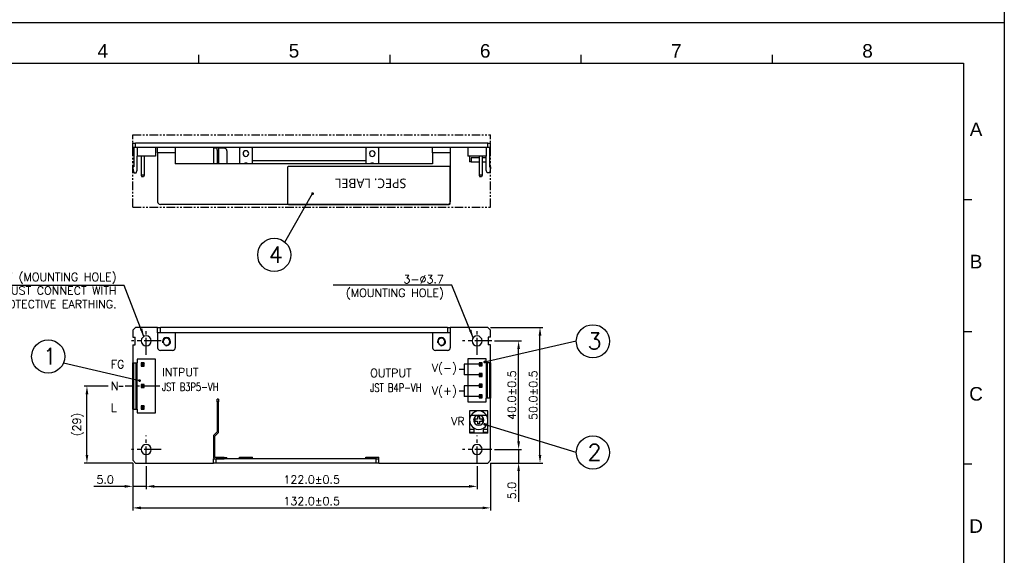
# Model space of a CAD drawing. Extents: x 210 to 804, y -840 to 420.
# Tile 28 of 50: x 441 to 804, y -196 to 1. Entities that reach past the tile are written whole.
import ezdxf
from ezdxf.enums import TextEntityAlignment as Align

# ---------------------------------------------------------------- set-up
doc = ezdxf.new("R2010")
doc.units = 0
doc.header["$LTSCALE"] = 0.5
doc.linetypes.add('CENTER', pattern=[2, 1.25, -0.25, 0.25, -0.25])
doc.linetypes.add('PHANTOM2', pattern=[1.25, 0.625, -0.125, 0.125, -0.125, 0.125, -0.125])
doc.layers.get('0').update_dxf_attribs({"linetype": 'CONTINUOUS'})
doc.layers.get('Defpoints').update_dxf_attribs({"linetype": 'CONTINUOUS'})
for name, color, linetype in [('02___PRT_ALL_AXES', 7, 'CONTINUOUS'), ('1', 1, 'CONTINUOUS'), ('c', 4, 'CENTER'), ('DIM', 7, 'CONTINUOUS'), ('PAPER', 7, 'CONTINUOUS')]:
    doc.layers.add(name, color=color, linetype=linetype)
doc.styles.add('ARIAL', font='ARIAL.TTF')
doc.styles.add('SIMPLEX', font='SIMPLEX.shx')
doc.styles.add('微軟正黑體', font='MSJH.ttf')
doc.dimstyles.get("Standard").update_dxf_attribs({"dimtxt": 3, "dimasz": 3, "dimexe": 1.25, "dimexo": 1, "dimgap": 1, "dimtad": 1, "dimdec": 1, "dimzin": 0, "dimdsep": 46, "dimtxsty": 'STANDARD', "dimcen": 0.5, "dimclrd": 2, "dimclre": 2, "dimclrt": 2, "dimadec": 0, "dimazin": 0, "dimtfac": 1, "dimtdec": 1, "dimtmove": 0, "dimatfit": 3, "dimfxl": 1, "dimtolj": 1, "dimtzin": 0, "dimarcsym": 0})
doc.dimstyles.new('STANDARD$0', dxfattribs={"dimtxt": 3, "dimasz": 3, "dimexe": 1, "dimexo": 1, "dimgap": 1, "dimtad": 1, "dimdec": 1, "dimzin": 0, "dimdsep": 46, "dimtxsty": 'STANDARD', "dimcen": -0.5, "dimclrd": 2, "dimclre": 2, "dimclrt": 2, "dimadec": 1, "dimazin": 0, "dimtfac": 1, "dimtdec": 1, "dimtmove": 0, "dimatfit": 3, "dimfxl": 1, "dimtolj": 1, "dimtzin": 0, "dimarcsym": 0})

# ---------------------------------------------------------------- blocks, each defined once
blk = doc.blocks.new('A2')
at = {"layer": 'PAPER', "color": 4}
for p, q in [((210, 420), (804, 420)), ((804, 420), (804, 0)), ((210, 0), (804, 0))]:
    blk.add_line(p, q, dxfattribs=at)
at = {"layer": 'PAPER', "color": 2}
for p, q in [((507, 405), (507, 408)), ((577.5, 405), (577.5, 408)), ((648, 405), (648, 408)), ((718.5, 405), (718.5, 408)), ((789, 354.75), (792, 354.75)), ((789, 306), (792, 306)), ((789, 257.25), (792, 257.25))]:
    blk.add_line(p, q, dxfattribs=at)
at = {"layer": 'PAPER', "color": 3}
for p, q in [((225, 405), (789, 405)), ((789, 405), (789, 15))]:
    blk.add_line(p, q, dxfattribs=at)
at = {"style": 'ARIAL'}
for tag, height, p in [('TITLE', 4.5, (749.84, 40.88)), ('XXXXXXXXXX', 4, (749.84, 24.46))]:
    blk.add_attdef(tag, text='', height=height, dxfattribs=at).set_placement(p, align=Align.CENTER)
for tag, p, height in [('V', (625.66, 30.86), 2), ('00', (779.83, 20.28), 4), ('mm', (631.88, 16.46), 2.5), ('ADP-XX', (656.66, 16.15), 2.5), ('2_____2', (724.26, 16.66), 2.5), ("XX/XX'XX", (760.13, 16.14), 2.5), ('--', (612.88, 16.26), 2.5)]:
    blk.add_attdef(tag, p, '', height=height, dxfattribs=at)
at = {"layer": 'PAPER', "color": 1, "style": 'ARIAL'}
for s, p in [('4', (471.56, 409.5)), ('5', (542.06, 409.5)), ('6', (612.56, 409.5)), ('7', (683.06, 409.5)), ('8', (753.56, 409.5)), ('A', (793.58, 380.59)), ('B', (793.58, 331.84)), ('C', (793.58, 283.09)), ('D', (793.58, 234.34))]:
    blk.add_text(s, height=5, dxfattribs=at).set_placement(p, align=Align.MIDDLE)
blk = doc.blocks.new('*D109')
at = {"layer": 'Defpoints', "color": 0}
for p in [(482.59, -161.42), (487.59, -162.53), (482.59, -171.02)]:
    blk.add_point(p, dxfattribs=at)
at = {"layer": 'DIM', "lineweight": -2}
for p, q in [((482.59, -162.42), (482.59, -172.02)), ((487.59, -163.53), (487.59, -172.02)), ((479.59, -171.02), (468.3, -171.02)), ((487.59, -171.02), (482.59, -171.02)), ((490.59, -171.02), (493.59, -171.02))]:
    blk.add_line(p, q, dxfattribs=at)
at = {"layer": 'DIM'}
for points in [[(479.59, -170.52), (479.59, -171.52), (482.59, -171.02)], [(490.59, -170.52), (490.59, -171.52), (487.59, -171.02)]]:
    blk.add_solid(points, dxfattribs=at)
at = {"layer": 'DIM', "insert": (472.44, -168.52), "char_height": 3, "attachment_point": 5, "style": 'SIMPLEX'}
blk.add_mtext('\\A1;5.0', dxfattribs=at)
blk = doc.blocks.new('*D110')
at = {"layer": 'Defpoints', "color": 0}
for p in [(487.59, -162.53), (609.59, -162.53), (609.59, -171.02)]:
    blk.add_point(p, dxfattribs=at)
at = {"layer": 'DIM', "lineweight": -2}
for p, q in [((487.59, -163.53), (487.59, -172.02)), ((609.59, -163.53), (609.59, -172.02)), ((490.59, -171.02), (606.59, -171.02))]:
    blk.add_line(p, q, dxfattribs=at)
at = {"layer": 'DIM'}
for points in [[(490.59, -170.52), (490.59, -171.52), (487.59, -171.02)], [(606.59, -170.52), (606.59, -171.52), (609.59, -171.02)]]:
    blk.add_solid(points, dxfattribs=at)
at = {"layer": 'DIM', "insert": (548.59, -168.52), "char_height": 3, "attachment_point": 5, "style": 'SIMPLEX'}
blk.add_mtext('\\A1;122.0%%P0.5', dxfattribs=at)
blk = doc.blocks.new('*D111')
at = {"layer": 'Defpoints', "color": 0}
for p in [(482.59, -161.42), (614.59, -161.42), (614.59, -178.95)]:
    blk.add_point(p, dxfattribs=at)
at = {"layer": 'DIM', "lineweight": -2}
for p, q in [((482.59, -162.42), (482.59, -179.95)), ((614.59, -162.42), (614.59, -179.95)), ((485.59, -178.95), (611.59, -178.95))]:
    blk.add_line(p, q, dxfattribs=at)
at = {"layer": 'DIM'}
for points in [[(485.59, -178.45), (485.59, -179.45), (482.59, -178.95)], [(611.59, -178.45), (611.59, -179.45), (614.59, -178.95)]]:
    blk.add_solid(points, dxfattribs=at)
at = {"layer": 'DIM', "insert": (548.59, -176.45), "char_height": 3, "attachment_point": 5, "style": 'SIMPLEX'}
blk.add_mtext('\\A1;132.0%%P0.5', dxfattribs=at)
blk = doc.blocks.new('*D112')
at = {"layer": 'Defpoints', "color": 0}
for p in [(615.03, -157.42), (613.59, -162.42), (624.9, -162.42)]:
    blk.add_point(p, dxfattribs=at)
at = {"layer": 'DIM', "lineweight": -2}
for p, q in [((624.9, -154.42), (624.9, -151.42)), ((616.03, -157.42), (625.9, -157.42)), ((624.9, -157.42), (624.9, -162.42)), ((614.59, -162.42), (625.9, -162.42)), ((624.9, -165.42), (624.9, -176.71))]:
    blk.add_line(p, q, dxfattribs=at)
at = {"layer": 'DIM'}
for points in [[(624.4, -154.42), (625.4, -154.42), (624.9, -157.42)], [(624.4, -165.42), (625.4, -165.42), (624.9, -162.42)]]:
    blk.add_solid(points, dxfattribs=at)
at = {"layer": 'DIM', "insert": (622.4, -172.57), "char_height": 3, "attachment_point": 5, "rotation": 90, "style": 'SIMPLEX'}
blk.add_mtext('\\A1;5.0', dxfattribs=at)
blk = doc.blocks.new('*D113')
at = {"layer": 'Defpoints', "color": 0}
for p in [(615.03, -117.42), (624.9, -117.42), (615.03, -157.42)]:
    blk.add_point(p, dxfattribs=at)
at = {"layer": 'DIM', "lineweight": -2}
for p, q in [((616.03, -117.42), (625.9, -117.42)), ((624.9, -154.42), (624.9, -120.42)), ((616.03, -157.42), (625.9, -157.42))]:
    blk.add_line(p, q, dxfattribs=at)
at = {"layer": 'DIM'}
for points in [[(624.4, -120.42), (625.4, -120.42), (624.9, -117.42)], [(624.4, -154.42), (625.4, -154.42), (624.9, -157.42)]]:
    blk.add_solid(points, dxfattribs=at)
at = {"layer": 'DIM', "insert": (622.4, -137.42), "char_height": 3, "attachment_point": 5, "rotation": 90, "style": 'SIMPLEX'}
blk.add_mtext('\\A1;40.0%%P0.5', dxfattribs=at)
blk = doc.blocks.new('*D114')
at = {"layer": 'Defpoints', "color": 0}
for p in [(613.59, -112.42), (632.78, -112.42), (613.59, -162.42)]:
    blk.add_point(p, dxfattribs=at)
at = {"layer": 'DIM', "lineweight": -2}
for p, q in [((614.59, -112.42), (633.78, -112.42)), ((632.78, -159.42), (632.78, -115.42)), ((614.59, -162.42), (633.78, -162.42))]:
    blk.add_line(p, q, dxfattribs=at)
at = {"layer": 'DIM'}
for points in [[(632.28, -115.42), (633.28, -115.42), (632.78, -112.42)], [(632.28, -159.42), (633.28, -159.42), (632.78, -162.42)]]:
    blk.add_solid(points, dxfattribs=at)
at = {"layer": 'DIM', "insert": (630.28, -137.42), "char_height": 3, "attachment_point": 5, "rotation": 90, "style": 'SIMPLEX'}
blk.add_mtext('\\A1;50.0%%P0.5', dxfattribs=at)
blk = doc.blocks.new('*D120')
at = {"layer": 'Defpoints', "color": 0}
for p in [(465.72, -134.04), (474.54, -134.04), (483.59, -162.42)]:
    blk.add_point(p, dxfattribs=at)
at = {"layer": 'DIM', "lineweight": -2}
for p, q in [((473.54, -134.04), (464.72, -134.04)), ((465.72, -159.42), (465.72, -137.04)), ((482.59, -162.42), (464.72, -162.42))]:
    blk.add_line(p, q, dxfattribs=at)
at = {"layer": 'DIM'}
for points in [[(465.22, -137.04), (466.22, -137.04), (465.72, -134.04)], [(465.22, -159.42), (466.22, -159.42), (465.72, -162.42)]]:
    blk.add_solid(points, dxfattribs=at)
at = {"layer": 'DIM', "insert": (462.43, -148.23), "char_height": 3, "attachment_point": 5, "rotation": 90, "style": 'SIMPLEX'}
blk.add_mtext('\\A1;(29)', dxfattribs=at)

msp = doc.modelspace()

# ---------------------------------------------------------------- linework, layer by layer
at = {"color": 7, "linetype": 'Continuous'}
for p, q in [((482.59, -44.49), (483.59, -44.49)), ((482.59, -46.09), (482.59, -44.49)), ((483.59, -46.09), (482.59, -46.09)), ((482.99, -46.09), (482.99, -53.21)), ((613.59, -44.49), (483.59, -44.49)), ((483.59, -46.09), (483.59, -44.49)), ((491.79, -46.09), (483.59, -46.09)), ((484.29, -46.09), (484.29, -49.29)), ((490.99, -46.09), (490.99, -49.29)), ((498.29, -46.09), (491.79, -46.09)), ((491.79, -48.09), (491.79, -46.09)), ((593.19, -46.09), (498.29, -46.09)), ((498.29, -46.09), (498.29, -48.09)), ((513.74, -46.39), (512.34, -46.39)), ((512.34, -46.39), (512.34, -52.09)), ((513.74, -47.09), (513.74, -46.09)), ((513.74, -47.09), (513.74, -52.09)), ((513.74, -47.09), (514.24, -47.09)), ((514.24, -46.09), (514.24, -47.09)), ((516.34, -46.39), (514.24, -46.39)), ((514.24, -47.09), (514.24, -52.09)), ((569.54, -46.09), (569.22, -46.14)), ((599.69, -46.09), (593.19, -46.09)), ((593.19, -48.09), (593.19, -46.09)), ((613.59, -46.09), (599.69, -46.09)), ((599.69, -46.09), (599.69, -48.09)), ((606.19, -46.09), (606.19, -49.29)), ((612.89, -46.09), (612.89, -49.29)), ((613.59, -44.49), (614.59, -44.49)), ((613.59, -46.09), (613.59, -44.49)), ((614.59, -46.09), (613.59, -46.09)), ((614.19, -46.09), (614.19, -53.21)), ((614.59, -46.09), (614.59, -44.49)), ((490.99, -49.29), (484.29, -49.29)), ((484.29, -54.51), (484.29, -49.29)), ((485.72, -49.29), (485.72, -56.27)), ((486.86, -49.29), (486.86, -56.27)), ((491.79, -48.09), (491.79, -66.09)), ((498.29, -48.09), (491.79, -48.09)), ((498.29, -48.09), (498.29, -52.09)), ((517.34, -47.39), (517.34, -52.09)), ((593.19, -48.09), (593.19, -52.09)), ((599.69, -48.09), (593.19, -48.09)), ((599.69, -48.09), (599.69, -66.09)), ((612.89, -49.29), (606.19, -49.29)), ((610.19, -49.99), (607.35, -49.99)), ((607.35, -49.99), (607.35, -51.39)), ((610.32, -49.99), (610.19, -49.99)), ((610.32, -49.29), (610.32, -56.27)), ((611.46, -49.29), (611.46, -56.27)), ((612.89, -49.99), (611.46, -49.99)), ((612.89, -54.51), (612.89, -49.29)), ((482.99, -53.21), (482.59, -53.21)), ((482.59, -53.21), (482.59, -53.79)), ((482.59, -53.79), (482.98, -55.49)), ((593.19, -52.09), (498.29, -52.09)), ((568.54, -51.09), (526.74, -51.09)), ((607.35, -51.39), (606.79, -51.39)), ((607.35, -51.39), (610.19, -51.39)), ((610.19, -51.39), (610.32, -51.39)), ((611.46, -51.39), (612.89, -51.39)), ((614.19, -53.21), (614.59, -53.21)), ((614.59, -53.79), (614.19, -55.49)), ((614.59, -53.21), (614.59, -53.79)), ((482.98, -55.49), (483.89, -55.49)), ((483.89, -55.49), (484.29, -54.51)), ((485.72, -56.27), (485.98, -56.99)), ((486.86, -56.27), (485.72, -56.27)), ((486.6, -56.99), (485.98, -56.99)), ((486.86, -56.27), (486.6, -56.99)), ((610.32, -56.27), (610.58, -56.99)), ((611.46, -56.27), (610.32, -56.27)), ((611.2, -56.99), (610.58, -56.99)), ((611.46, -56.27), (611.2, -56.99)), ((613.28, -55.49), (612.89, -54.51)), ((614.19, -55.49), (613.28, -55.49)), ((561.79, -67.09), (492.79, -67.09)), ((598.69, -67.09), (561.79, -67.09)), ((483.59, -112.42), (482.59, -113.42)), ((491.79, -112.42), (483.59, -112.42)), ((491.79, -114.42), (491.79, -112.42)), ((491.79, -112.42), (492.79, -112.42)), ((491.79, -114.42), (491.79, -112.42)), ((598.69, -112.42), (492.79, -112.42)), ((492.79, -114.42), (492.79, -112.42)), ((598.69, -112.42), (599.69, -112.42)), ((598.69, -112.42), (598.69, -114.42)), ((599.69, -112.42), (599.69, -114.42)), ((599.69, -112.42), (599.69, -114.42)), ((613.59, -112.42), (599.69, -112.42)), ((614.59, -113.42), (613.59, -112.42)), ((482.59, -113.42), (482.59, -115.97)), ((482.59, -115.97), (483.54, -115.97)), ((483.54, -118.87), (483.54, -115.97)), ((491.79, -114.42), (491.79, -119.92)), ((492.79, -114.42), (491.79, -114.42)), ((598.69, -114.42), (492.79, -114.42)), ((498.29, -114.42), (498.29, -119.92)), ((593.19, -114.42), (593.19, -119.92)), ((599.69, -114.42), (598.69, -114.42)), ((599.69, -114.42), (599.69, -119.92)), ((614.59, -115.97), (613.64, -115.97)), ((613.64, -115.97), (613.64, -118.87)), ((614.59, -115.97), (614.59, -113.42)), ((482.59, -118.87), (483.54, -118.87)), ((482.59, -118.87), (482.59, -125.54)), ((614.59, -118.87), (613.64, -118.87)), ((614.59, -125.43), (614.59, -118.87)), ((497.29, -120.92), (492.79, -120.92)), ((598.69, -120.92), (594.19, -120.92)), ((482.59, -142.54), (482.59, -125.54)), ((482.59, -125.54), (482.98, -125.54)), ((482.98, -125.54), (483.89, -125.54)), ((482.98, -142.54), (482.98, -125.54)), ((483.89, -125.54), (484.29, -125.54)), ((483.89, -142.54), (483.89, -125.54)), ((484.29, -124.14), (484.29, -125.54)), ((490.99, -124.14), (484.29, -124.14)), ((484.29, -142.54), (484.29, -125.54)), ((486.86, -125.55), (485.72, -125.55)), ((485.72, -125.55), (485.72, -126.69)), ((485.72, -125.55), (485.98, -125.82)), ((485.72, -126.69), (485.98, -126.43)), ((485.72, -126.69), (486.86, -126.69)), ((486.6, -125.82), (485.98, -125.82)), ((485.98, -125.82), (485.98, -126.43)), ((485.98, -126.43), (486.6, -126.43)), ((486.86, -125.55), (486.6, -125.82)), ((486.6, -126.43), (486.6, -125.82)), ((486.86, -126.69), (486.6, -126.43)), ((486.86, -126.69), (486.86, -125.55)), ((490.99, -143.94), (490.99, -124.14)), ((610.32, -126), (604.8, -126)), ((604.8, -126), (604.8, -129.96)), ((606.19, -124.02), (606.19, -139.86)), ((612.89, -124.02), (606.19, -124.02)), ((610.32, -125.43), (610.32, -126.57)), ((611.46, -125.43), (610.32, -125.43)), ((610.32, -125.43), (610.58, -125.7)), ((610.32, -126.57), (610.58, -126.31)), ((610.32, -126.57), (611.46, -126.57)), ((611.2, -125.7), (610.58, -125.7)), ((610.58, -125.7), (610.58, -126.31)), ((610.58, -126.31), (611.2, -126.31)), ((611.46, -125.43), (611.2, -125.7)), ((611.2, -126.31), (611.2, -125.7)), ((611.46, -126.57), (611.2, -126.31)), ((611.46, -126.57), (611.46, -125.43)), ((612.89, -125.43), (612.89, -124.02)), ((613.28, -125.43), (612.89, -125.43)), ((612.89, -125.43), (612.89, -138.46)), ((614.19, -125.43), (613.28, -125.43)), ((613.28, -125.43), (613.28, -138.46)), ((614.59, -125.43), (614.19, -125.43)), ((614.19, -125.43), (614.19, -138.46)), ((614.59, -125.43), (614.59, -138.46)), ((604.8, -127.98), (603.03, -127.98)), ((610.32, -129.96), (604.8, -129.96)), ((610.32, -129.39), (610.32, -130.53)), ((611.46, -129.39), (610.32, -129.39)), ((610.32, -129.39), (610.58, -129.66)), ((610.32, -130.53), (610.58, -130.27)), ((610.32, -130.53), (611.46, -130.53)), ((610.58, -129.66), (610.58, -130.27)), ((611.2, -129.66), (610.58, -129.66)), ((610.58, -130.27), (611.2, -130.27)), ((611.46, -129.39), (611.2, -129.66)), ((611.2, -130.27), (611.2, -129.66)), ((611.46, -130.53), (611.2, -130.27)), ((611.46, -130.53), (611.46, -129.39)), ((486.86, -133.47), (485.72, -133.47)), ((485.72, -133.47), (485.72, -134.61)), ((485.72, -133.47), (485.98, -133.74)), ((486.6, -133.74), (485.98, -133.74)), ((485.98, -133.74), (485.98, -134.35)), ((486.86, -133.47), (486.6, -133.74)), ((486.6, -134.35), (486.6, -133.74)), ((486.86, -134.61), (486.86, -133.47)), ((610.32, -133.92), (604.8, -133.92)), ((604.8, -133.92), (604.8, -137.88)), ((610.32, -133.35), (610.32, -134.49)), ((611.46, -133.35), (610.32, -133.35)), ((610.32, -133.35), (610.58, -133.62)), ((610.32, -134.49), (610.58, -134.23)), ((611.2, -133.62), (610.58, -133.62)), ((610.58, -133.62), (610.58, -134.23)), ((610.58, -134.23), (611.2, -134.23)), ((611.46, -133.35), (611.2, -133.62)), ((611.2, -134.23), (611.2, -133.62)), ((611.46, -134.49), (611.2, -134.23)), ((611.46, -134.49), (611.46, -133.35)), ((485.72, -134.61), (485.98, -134.35)), ((485.72, -134.61), (486.86, -134.61)), ((485.98, -134.35), (486.6, -134.35)), ((486.86, -134.61), (486.6, -134.35)), ((604.8, -135.9), (603.03, -135.9)), ((610.32, -137.88), (604.8, -137.88)), ((610.32, -134.49), (611.46, -134.49)), ((610.32, -137.31), (610.32, -138.45)), ((611.46, -137.31), (610.32, -137.31)), ((610.32, -137.31), (610.58, -137.58)), ((611.2, -137.58), (610.58, -137.58)), ((610.58, -137.58), (610.58, -138.19)), ((611.46, -137.31), (611.2, -137.58)), ((611.2, -138.19), (611.2, -137.58)), ((611.46, -138.45), (611.46, -137.31)), ((486.86, -141.39), (485.72, -141.39)), ((485.72, -141.39), (485.72, -142.53)), ((485.72, -141.39), (485.98, -141.66)), ((486.86, -141.39), (486.6, -141.66)), ((486.86, -142.53), (486.86, -141.39)), ((513.74, -139.92), (513.74, -138.92)), ((514.24, -138.92), (513.74, -138.92)), ((513.74, -139.92), (513.74, -150.92)), ((514.24, -139.92), (513.74, -139.92)), ((514.24, -138.92), (514.24, -139.92)), ((514.24, -151.13), (514.24, -139.92)), ((606.19, -139.86), (612.89, -139.86)), ((610.32, -138.45), (610.58, -138.19)), ((610.32, -138.45), (611.46, -138.45)), ((610.58, -138.19), (611.2, -138.19)), ((611.46, -138.45), (611.2, -138.19)), ((612.89, -139.86), (612.89, -138.46)), ((613.28, -138.46), (612.89, -138.46)), ((614.19, -138.46), (613.28, -138.46)), ((614.59, -138.46), (614.19, -138.46)), ((614.59, -161.42), (614.59, -138.46)), ((482.59, -142.54), (482.98, -142.54)), ((482.59, -142.54), (482.59, -161.42)), ((482.98, -142.54), (483.89, -142.54)), ((483.89, -142.54), (484.29, -142.54)), ((484.29, -142.54), (484.29, -143.94)), ((484.29, -143.94), (490.99, -143.94)), ((485.72, -142.53), (485.98, -142.27)), ((485.72, -142.53), (486.86, -142.53)), ((486.6, -141.66), (485.98, -141.66)), ((485.98, -141.66), (485.98, -142.27)), ((485.98, -142.27), (486.6, -142.27)), ((486.6, -142.27), (486.6, -141.66)), ((486.86, -142.53), (486.6, -142.27)), ((606.79, -143.22), (606.79, -146.62)), ((610.19, -143.22), (606.79, -143.22)), ((607.35, -144.76), (610.19, -144.76)), ((609.79, -145.22), (610.59, -145.22)), ((609.79, -145.22), (609.79, -146.22)), ((613.59, -143.22), (610.19, -143.22)), ((610.19, -144.76), (613.03, -144.76)), ((610.59, -146.22), (610.59, -145.22)), ((613.59, -146.62), (613.59, -143.22)), ((606.79, -146.62), (606.79, -151.32)), ((608.79, -146.22), (608.79, -147.02)), ((609.79, -146.22), (608.79, -146.22)), ((608.79, -147.02), (609.79, -147.02)), ((609.79, -147.02), (609.79, -148.02)), ((610.59, -148.02), (609.79, -148.02)), ((611.59, -146.22), (610.59, -146.22)), ((610.59, -147.02), (611.59, -147.02)), ((610.59, -148.02), (610.59, -147.02)), ((611.59, -147.02), (611.59, -146.22)), ((613.59, -151.32), (613.59, -146.62)), ((513.74, -150.92), (512.34, -152.32)), ((512.34, -152.32), (512.34, -160.42)), ((512.84, -152.53), (514.24, -151.13)), ((606.79, -151.32), (606.94, -151.32)), ((606.94, -149.92), (608.44, -149.92)), ((606.94, -151.22), (606.94, -149.92)), ((606.94, -151.22), (606.94, -151.32)), ((608.44, -151.22), (606.94, -151.22)), ((606.94, -151.32), (606.94, -151.42)), ((608.44, -151.42), (606.94, -151.42)), ((608.44, -149.92), (608.44, -151.22)), ((608.44, -151.22), (608.44, -151.32)), ((608.44, -151.32), (611.94, -151.32)), ((608.44, -151.32), (608.44, -151.42)), ((611.94, -149.92), (613.44, -149.92)), ((611.94, -151.22), (611.94, -149.92)), ((611.94, -151.22), (611.94, -151.32)), ((613.44, -151.22), (611.94, -151.22)), ((611.94, -151.32), (611.94, -151.42)), ((613.44, -151.42), (611.94, -151.42)), ((613.44, -149.92), (613.44, -151.22)), ((613.44, -151.22), (613.44, -151.32)), ((613.44, -151.32), (613.59, -151.32)), ((613.44, -151.32), (613.44, -151.42)), ((512.84, -160.42), (512.84, -152.53)), ((482.59, -161.42), (483.59, -162.42)), ((483.59, -162.42), (512.34, -162.42)), ((512.34, -160.92), (512.84, -160.92)), ((512.34, -162.42), (512.34, -160.92)), ((512.34, -162.42), (512.34, -160.92)), ((513.34, -162.42), (512.34, -162.42)), ((516.34, -160.42), (512.84, -160.42)), ((512.84, -160.92), (513.34, -160.92)), ((513.34, -160.92), (516.34, -160.92)), ((516.34, -160.92), (513.34, -160.92)), ((513.34, -162.42), (513.34, -160.92)), ((572.34, -162.42), (513.34, -162.42)), ((516.34, -160.42), (517.34, -160.42)), ((516.34, -160.92), (516.34, -160.42)), ((517.34, -160.92), (516.34, -160.92)), ((517.34, -160.92), (517.34, -160.42)), ((572.34, -160.92), (517.34, -160.92)), ((521.94, -160.92), (521.94, -160.32)), ((521.94, -160.32), (522.94, -160.32)), ((522.94, -160.32), (525.74, -160.32)), ((522.94, -160.92), (522.94, -160.32)), ((525.74, -160.32), (526.74, -160.32)), ((525.74, -160.92), (525.74, -160.32)), ((526.74, -160.92), (526.74, -160.32)), ((568.54, -160.92), (568.54, -160.32)), ((568.54, -160.32), (569.54, -160.32)), ((569.54, -160.32), (572.34, -160.32)), ((569.54, -160.92), (569.54, -160.32)), ((572.34, -160.32), (573.34, -160.32)), ((572.34, -160.92), (572.34, -160.32)), ((572.34, -160.92), (573.34, -160.92)), ((572.34, -162.42), (572.34, -160.92)), ((573.34, -162.42), (572.34, -162.42)), ((573.34, -160.92), (573.34, -160.32)), ((573.34, -162.42), (573.34, -160.92)), ((573.34, -162.42), (613.59, -162.42)), ((613.59, -162.42), (614.59, -161.42))]:
    msp.add_line(p, q, dxfattribs=at)
for centre, radius, start, end in [((513.34, -47.09), 1, 90, 133.6194), ((516.34, -47.39), 1, 0, 90), ((492.79, -66.09), 1, 180, 270), ((598.69, -66.09), 1, 270, 0), ((487.59, -117.42), 1.85, 0, 180), ((495.04, -117.67), 1.5, 0, 180), ((596.44, -117.67), 1.5, 0, 180), ((609.59, -117.42), 1.85, 0, 180), ((487.59, -117.42), 1.85, 180, 0), ((495.04, -117.67), 1.5, 180, 195), ((495.04, -117.67), 1.25, 0, 180), ((495.04, -117.67), 1.25, 180, 0), ((495.04, -117.67), 1.5, 255, 0), ((596.44, -117.67), 1.5, 180, 195), ((596.44, -117.67), 1.25, 0, 180), ((596.44, -117.67), 1.25, 180, 0), ((596.44, -117.67), 1.5, 255, 0), ((609.59, -117.42), 1.85, 180, 0), ((492.79, -119.92), 1, 180, 270), ((497.29, -119.92), 1, 270, 0), ((594.19, -119.92), 1, 180, 270), ((598.69, -119.92), 1, 270, 0), ((610.19, -146.62), 3.4, 146.6554, 270), ((610.19, -146.62), 3.4, 90, 146.6554), ((610.19, -146.62), 1.87, 90, 180), ((610.19, -146.62), 3.4, 33.3446, 90), ((610.19, -146.62), 1.87, 0, 90), ((610.19, -146.62), 3.4, 270, 33.3446), ((610.19, -146.62), 1.87, 180, 0), ((487.59, -157.42), 1.85, 0, 180), ((609.59, -157.42), 1.85, 0, 180), ((487.59, -157.42), 1.85, 180, 0), ((609.59, -157.42), 1.85, 180, 0), ((512.84, -160.42), 0.5, 180, 270)]:
    msp.add_arc(centre, radius, start, end, dxfattribs=at)
at = {"layer": '02___PRT_ALL_AXES', "color": 7, "linetype": 'Continuous'}
for p, q in [((521.94, -46.64), (521.94, -52.09)), ((523.54, -46.14), (522.44, -46.14)), ((523.54, -46.09), (523.54, -46.14)), ((525.14, -46.14), (525.14, -46.09)), ((526.24, -46.14), (525.14, -46.14)), ((526.74, -52.09), (526.74, -46.64)), ((568.54, -46.64), (568.54, -52.09)), ((570.14, -46.14), (569.04, -46.14)), ((570.14, -46.09), (570.14, -46.14)), ((571.74, -46.14), (571.74, -46.09)), ((572.84, -46.14), (571.74, -46.14)), ((573.34, -52.09), (573.34, -46.64)), ((606.79, -49.29), (606.79, -51.39))]:
    msp.add_line(p, q, dxfattribs=at)
for centre, radius, start, end in [((522.44, -46.64), 0.5, 90, 180), ((526.24, -46.64), 0.5, 0, 90), ((569.04, -46.64), 0.5, 90, 180), ((572.84, -46.64), 0.5, 0, 90), ((524.34, -48.34), 1.05, 0, 180), ((524.34, -48.34), 1.05, 180, 0), ((570.94, -48.39), 1.05, 0, 180), ((570.94, -48.39), 1.05, 180, 0), ((524.34, -52.89), 1.05, 53.2659, 126.7341), ((570.94, -52.89), 1.05, 53.2659, 126.7341)]:
    msp.add_arc(centre, radius, start, end, dxfattribs=at)
at = {"layer": '1', "color": 7, "linetype": 'PHANTOM2', "ltscale": 10}
for p, q in [((482.59, -68.09), (482.59, -41.49)), ((482.59, -41.49), (614.59, -41.49)), ((614.59, -68.09), (614.59, -41.49)), ((482.59, -68.09), (614.59, -68.09))]:
    msp.add_line(p, q, dxfattribs=at)
at = {"layer": 'c', "color": 7, "ltscale": 10}
for p, q in [((487.59, -122.53), (487.59, -112.32)), ((609.59, -122.53), (609.59, -112.32)), ((493.03, -117.42), (482.15, -117.42)), ((615.03, -117.42), (604.15, -117.42)), ((492.64, -134.04), (479.86, -134.04)), ((487.59, -162.53), (487.59, -152.32)), ((609.59, -162.53), (609.59, -152.32)), ((493.03, -157.42), (482.15, -157.42)), ((615.03, -157.42), (604.15, -157.42))]:
    msp.add_line(p, q, dxfattribs=at)
at = {"layer": 'DIM', "color": 7}
for p, q in [((538.68, -80.99), (548.93, -63.11)), ((646.18, -117.55), (612.37, -125.22)), ((457.12, -125.44), (485.12, -132.05)), ((477.43, -134.04), (479.05, -134.04)), ((646.18, -158.54), (612.37, -148.17))]:
    msp.add_line(p, q, dxfattribs=at)
msp.add_lwpolyline([(540.09, -67.09), (599.29, -67.09, 0.414214), (599.69, -66.69), (599.69, -53.49, 0.414214), (599.29, -53.09), (540.09, -53.09, 0.414214), (539.69, -53.49), (539.69, -66.69, 0.414214)], format="xyb", close=True, dxfattribs=at)
at = {"layer": 'DIM', "color": 7, "ltscale": 2, "const_width": 0.5}
for points in [[(548.81, -62.89, 1), (549.06, -63.33, 1)], [(612.16, -125.34, 1), (612.59, -125.09, 1)], [(485.12, -131.8, 1), (485.12, -132.3, 1)], [(612.16, -148.3, 1), (612.59, -148.05, 1)]]:
    msp.add_lwpolyline(points, format="xyb", close=True, dxfattribs=at)
at = {"layer": 'DIM', "color": 7, "ltscale": 2}
for centre in [(534.79, -85.71), (652.3, -117.55), (451.45, -123.16), (652.3, -158.54)]:
    msp.add_circle(centre, 6.12, dxfattribs=at)

# ---------------------------------------------------------------- block references
at = {"layer": 'DIM', "color": 7}
for p in [(0, 0), (0, -420)]:
    msp.add_blockref('A2', p, dxfattribs=at)

# ---------------------------------------------------------------- texts
at = {"color": 7, "linetype": 'Continuous', "style": 'SIMPLEX'}
for s, p in [('FG', (474.5, -127.53)), ('V(-)', (592.88, -128.82)), ('N', (474.5, -135.51)), ('V(+)', (592.88, -137.27)), ('L', (474.5, -143.49)), ('VR', (600, -148.51))]:
    msp.add_text(s, height=3, dxfattribs=at).set_placement(p)
at = {"layer": 'DIM', "color": 7, "style": '微軟正黑體'}
msp.add_text('SPEC. LABEL', height=3.5, rotation=180, dxfattribs=at).set_placement((583.48, -57.59))
at = {"layer": 'DIM', "color": 7, "ltscale": 2, "style": 'SIMPLEX'}
for s, p in [('4', (532.8, -88.62)), ('3', (650.31, -120.47)), ('1', (449.46, -126.08)), ('2', (650.31, -161.45))]:
    msp.add_text(s, height=6, dxfattribs=at).set_placement(p)
at = {"layer": 'DIM', "color": 7, "style": 'SIMPLEX'}
for s, p in [('INTPUT', (493.37, -130.45)), ('OUTPUT', (570.15, -130.74))]:
    msp.add_text(s, height=3, dxfattribs=at).set_placement(p)
at = {"layer": 'DIM', "color": 7, "style": 'SIMPLEX', "width": 0.75}
for s, p in [('JST B3P5-VH', (493.37, -135.87)), ('JST B4P-VH', (570.15, -136.16))]:
    msp.add_text(s, height=3, dxfattribs=at).set_placement(p)
at = {"layer": 'DIM', "color": 7, "char_height": 3, "attachment_point": 3, "style": 'SIMPLEX'}
for s, insert in [('\\A1;∅3.7 (MOUNTING HOLE)\\PPE: MUST CONNECT WITH\\PSYSTEM PROTECTIVE EARTHING.', (476.64, -92.35)), ('\\A1;3-∅3.7  \\P(MOUNTING HOLE)', (597.33, -93.2))]:
    msp.add_mtext(s, dxfattribs=dict(at, insert=insert))

# ---------------------------------------------------------------- dimensions: what is measured, and where the dimension line sits
at = {"layer": 'DIM', "color": 7}
for base, p1, p2, text, picture, middle in [((632.78, -112.42), (613.59, -162.42), (613.59, -112.42), '<>%%P0.5', '*D114', (632.78, -137.42)), ((624.9, -117.42), (615.03, -157.42), (615.03, -117.42), '<>%%P0.5', '*D113', (624.9, -137.42)), ((465.72, -134.04), (483.59, -162.42), (474.54, -134.04), '(29)', '*D120', (465.72, -148.23))]:
    dim = msp.add_linear_dim(base=base, p1=p1, p2=p2, angle=90, text=text, dimstyle='STANDARD$0', override={"dimtxsty": 'SIMPLEX', "dimcen": -2, "dimclrd": 256, "dimclre": 256, "dimclrt": 256}, dxfattribs=at)
    dim.commit()
    dim.dimension.update_dxf_attribs({"geometry": picture, "text_midpoint": middle, "dimtype": 160})
dim = msp.add_linear_dim(base=(624.9, -162.42), p1=(615.03, -157.42), p2=(613.59, -162.42), angle=90, dimstyle='STANDARD$0', override={"dimtxsty": 'SIMPLEX', "dimcen": -2, "dimclrd": 256, "dimclre": 256, "dimclrt": 256}, dxfattribs=at)
dim.commit()
dim.dimension.update_dxf_attribs({"geometry": '*D112', "text_midpoint": (624.9, -172.57), "dimtype": 160})
dim = msp.add_linear_dim(base=(482.59, -171.02), p1=(487.59, -162.53), p2=(482.59, -161.42), dimstyle='STANDARD$0', override={"dimtxsty": 'SIMPLEX', "dimcen": -2, "dimclrd": 256, "dimclre": 256, "dimclrt": 256}, dxfattribs=at)
dim.commit()
dim.dimension.update_dxf_attribs({"geometry": '*D109', "text_midpoint": (472.44, -171.02), "dimtype": 160})
for base, p1, p2, picture, middle in [((614.59, -178.95), (482.59, -161.42), (614.59, -161.42), '*D111', (548.59, -178.95)), ((609.59, -171.02), (487.59, -162.53), (609.59, -162.53), '*D110', (548.59, -171.02))]:
    dim = msp.add_linear_dim(base=base, p1=p1, p2=p2, text='<>%%P0.5', dimstyle='STANDARD$0', override={"dimtxsty": 'SIMPLEX', "dimcen": -2, "dimclrd": 256, "dimclre": 256, "dimclrt": 256}, dxfattribs=at)
    dim.commit()
    dim.dimension.update_dxf_attribs({"geometry": picture, "text_midpoint": middle, "dimtype": 160})

# ---------------------------------------------------------------- leaders
at = {"layer": 'DIM', "color": 7, "annotation_type": 0, "has_hookline": 1, "hookline_direction": 1}
for points, text_width in [([(486.75, -115.77), (479.5, -97.02), (476.5, -97.02)], 71.57), ([(608.16, -116.24), (600.33, -96.86), (597.33, -96.86)], 39.86)]:
    msp.add_leader(points, dimstyle='STANDARD', override={"dimexe": 1, "dimtxsty": 'SIMPLEX', "dimcen": -2, "dimclrd": 256, "dimclre": 256, "dimclrt": 256, "dimadec": 1}, dxfattribs=dict(at, text_width=text_width))

doc.saveas('drawing.dxf')
